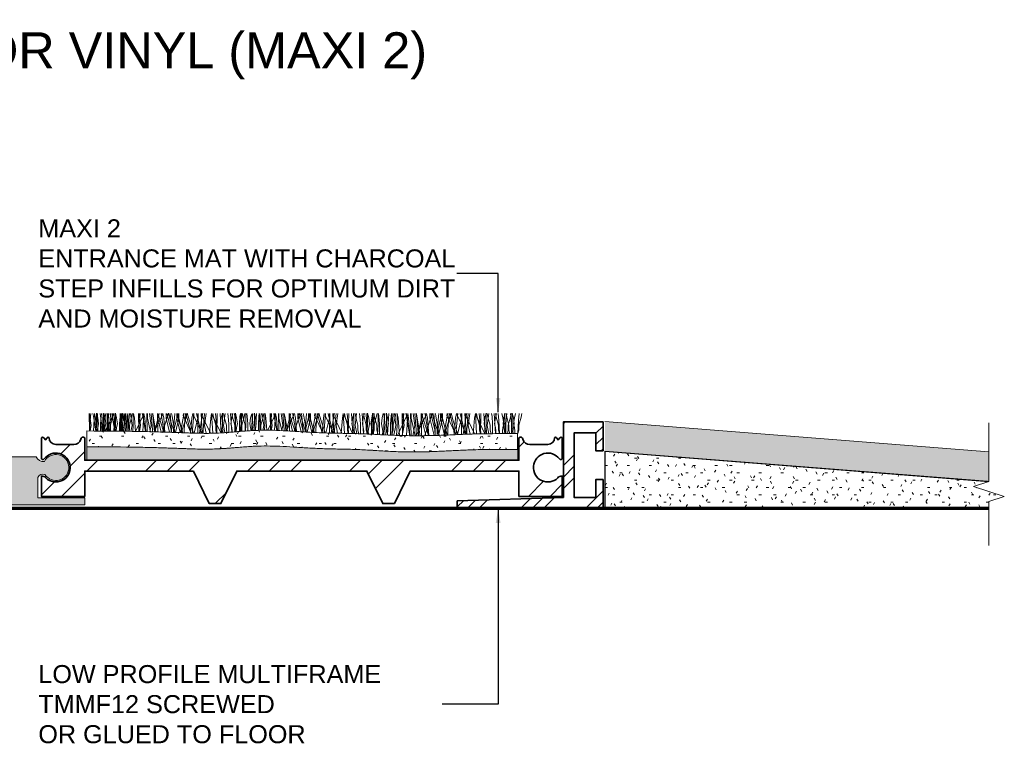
# Model space of a CAD drawing. Header units: millimetres. Extents: x -183 to 175, y -35 to 68.
# Tile 4 of 4: x 38 to 175, y -32 to 68. Entities that reach past the tile are written whole.
import ezdxf

# ---------------------------------------------------------------- set-up
doc = ezdxf.new("R2010")
doc.units = ezdxf.units.MM
for name, color, linetype, lineweight in [('FS-DETAIL', 3, 'Continuous', 35), ('FS-DETAIL-HATCH', 253, 'Continuous', 13), ('FS-DETAIL-THIN', 8, 'Continuous', 18), ('FS-DETAIL-WIDE', 4, 'Continuous', 70), ('FS-TEXT', 7, 'Continuous', 25)]:
    doc.layers.add(name, color=color, linetype=linetype, lineweight=lineweight)
doc.layers.add('FS-DETAIL-THICK', color=2, linetype='Continuous')
doc.styles.add('Arial', font='arial.ttf', dxfattribs={"height": 2.5})
doc.dimstyles.new('Diagonal_2.5mm Arial$7', dxfattribs={"dimtxt": 2.5, "dimasz": 2, "dimexe": 2.5, "dimexo": 5, "dimgap": 1, "dimtad": 0, "dimzin": 0, "dimdsep": 46, "dimtxsty": 'Arial', "dimcen": 2, "dimdle": 4, "dimclrd": 1, "dimclre": 256, "dimclrt": 7, "dimaunit": 1, "dimadec": 0, "dimazin": 0, "dimtfac": 1, "dimtix": 1, "dimtmove": 2, "dimatfit": 3, "dimfxl": 1, "dimtvp": 1, "dimtolj": 1, "dimtzin": 0, "dimarcsym": 0})

# ---------------------------------------------------------------- blocks, each defined once
blk = doc.blocks.new('CARPET_H_PROFILE_MAXI')
at = {"layer": 'FS-DETAIL-HATCH'}
for p, q in [((-73.39, -53.15), (-73.34, -55.57)), ((-73.1, -54.82), (-73.32, -53.15)), ((-73.18, -53.15), (-73.25, -54.11)), ((-72.8, -53.51), (-72.88, -53.15)), ((-72.78, -55.58), (-72.63, -53.16)), ((-72.5, -53.81), (-72.63, -53.16)), ((-72.21, -53.73), (-72.37, -53.08)), ((-72.37, -53.43), (-72.37, -53.08)), ((-72.23, -53.15), (-72.18, -55.58)), ((-71.64, -54.82), (-71.86, -53.15)), ((-71.68, -53.15), (-71.74, -53.55)), ((-71.44, -53.15), (-71.51, -54.11)), ((-71.34, -53.81), (-71.47, -53.15)), ((-71.19, -53.77), (-71.36, -53.08)), ((-71.36, -53.43), (-71.36, -53.08)), ((-71.16, -53.66), (-71.06, -53.15)), ((-70.91, -53.43), (-70.91, -53.15)), ((-70.76, -53.15), (-70.71, -55.6)), ((-70.67, -53.15), (-70.72, -53.55)), ((-70.43, -53.15), (-70.5, -54.11)), ((-70.18, -53.51), (-70.26, -53.15)), ((-70.12, -53.4), (-70.17, -53.15)), ((-70.15, -53.66), (-70.05, -53.15)), ((-69.88, -53.81), (-70, -53.15)), ((-69.9, -53.43), (-69.9, -53.15)), ((-69.59, -53.73), (-69.75, -53.08)), ((-69.75, -53.43), (-69.75, -53.08)), ((-69.06, -53.15), (-69.11, -53.55)), ((-68.89, -54.82), (-69.11, -53.15)), ((-68.96, -53.15), (-69.04, -54.11)), ((-68.82, -53.15), (-68.89, -54.11)), ((-68.57, -53.73), (-68.74, -53.08)), ((-68.74, -53.43), (-68.74, -53.08)), ((-68.56, -55.62), (-68.41, -53.15)), ((-68.54, -53.66), (-68.43, -53.15)), ((-68.29, -53.43), (-68.29, -53.15)), ((-68.05, -53.15), (-68.1, -53.55)), ((-68.01, -53.15), (-67.96, -55.62)), ((-67.8, -53.15), (-67.87, -54.11)), ((-67.42, -54.82), (-67.65, -53.15)), ((-67.52, -53.66), (-67.42, -53.15)), ((-67.27, -53.43), (-67.27, -53.15)), ((-67.12, -53.81), (-67.25, -53.15)), ((-66.55, -53.15), (-66.5, -55.64)), ((-66.26, -54.82), (-66.48, -53.15)), ((-66.34, -53.15), (-66.41, -54.11)), ((-65.96, -53.51), (-66.04, -53.15)), ((-65.91, -53.4), (-65.95, -53.15)), ((-65.94, -55.65), (-65.79, -53.16)), ((-65.66, -53.81), (-65.79, -53.16)), ((-65.39, -53.15), (-65.34, -55.67)), ((-65.32, -53.77), (-65.32, -53.15)), ((-64.8, -54.82), (-65.02, -53.15)), ((-64.6, -55.42), (-64.8, -53.15)), ((-64.5, -53.81), (-64.63, -53.15)), ((-64.5, -53.51), (-64.58, -53.15)), ((-64.26, -55.42), (-63.69, -53.15)), ((-63.92, -53.15), (-63.87, -55.71)), ((-63.86, -53.77), (-63.86, -53.14)), ((-63.56, -54.18), (-63.86, -53.14)), ((-63.34, -53.51), (-63.42, -53.15)), ((-63.29, -53.4), (-63.33, -53.15)), ((-63.04, -53.81), (-63.17, -53.15)), ((-62.72, -54.18), (-62.41, -53.1)), ((-62.7, -53.77), (-62.7, -53.15)), ((-62.02, -55.42), (-62.6, -53.15)), ((-62.1, -54.18), (-62.41, -53.1)), ((-61.97, -55.42), (-62.17, -53.15)), ((-61.87, -53.51), (-61.96, -53.15)), ((-61.69, -55.42), (-61.49, -53.15)), ((-61.64, -55.42), (-61.06, -53.15)), ((-61.24, -53.77), (-61.24, -53.14)), ((-60.94, -54.18), (-61.24, -53.14)), ((-60.56, -55.42), (-61.14, -53.15)), ((-60.96, -53.77), (-60.96, -53.15)), ((-60.37, -53.4), (-60.33, -53.15)), ((-60.32, -53.51), (-60.24, -53.15)), ((-60.22, -55.42), (-60.02, -53.15)), ((-60.1, -54.18), (-59.79, -53.1)), ((-59.4, -55.42), (-59.98, -53.15)), ((-59.47, -54.18), (-59.79, -53.1)), ((-59.16, -53.81), (-59.03, -53.15)), ((-59.06, -55.42), (-58.86, -53.15)), ((-58.91, -53.4), (-58.87, -53.15)), ((-57.94, -55.42), (-58.51, -53.15)), ((-58.34, -53.77), (-58.34, -53.15)), ((-58.27, -53.15), (-58.33, -55.88)), ((-57.7, -55.88), (-57.87, -53.15)), ((-57.75, -53.4), (-57.71, -53.15)), ((-57.7, -53.51), (-57.62, -53.15)), ((-57.6, -55.42), (-57.4, -53.15)), ((-57.4, -54.82), (-57.18, -53.15)), ((-56.54, -53.81), (-56.41, -53.16)), ((-56.24, -55.89), (-56.41, -53.16)), ((-56.29, -53.4), (-56.24, -53.13)), ((-56.14, -53.66), (-56.24, -53.13)), ((-55.86, -53.15), (-55.79, -54.11)), ((-55.65, -53.15), (-55.7, -55.86)), ((-55.08, -55.82), (-55.25, -53.15)), ((-55.09, -53.73), (-54.92, -53.08)), ((-54.92, -53.43), (-54.92, -53.08)), ((-54.67, -53.66), (-54.78, -53.15)), ((-54.77, -54.82), (-54.55, -53.15)), ((-54.15, -53.15), (-54.1, -53.55)), ((-53.63, -55.73), (-53.79, -53.15)), ((-53.62, -53.73), (-53.47, -53.13)), ((-53.51, -53.66), (-53.61, -53.15)), ((-53.23, -53.15), (-53.16, -54.11)), ((-52.96, -53.73), (-53.12, -53.08)), ((-53.12, -53.43), (-53.12, -53.08)), ((-52.43, -53.15), (-52.48, -53.55)), ((-52.46, -53.73), (-52.3, -53.08)), ((-52.3, -53.43), (-52.3, -53.08)), ((-52.18, -53.15), (-52.26, -54.11)), ((-52.05, -53.66), (-52.15, -53.15)), ((-51.91, -53.66), (-51.8, -53.15)), ((-51.66, -53.43), (-51.66, -53.15)), ((-51.53, -53.15), (-51.47, -53.55)), ((-51, -53.73), (-50.86, -53.18)), ((-50.64, -54.82), (-50.86, -53.18)), ((-50.72, -53.15), (-50.79, -54.11)), ((-50.33, -53.73), (-50.49, -53.08)), ((-50.49, -53.43), (-50.49, -53.08)), ((-50.31, -55.5), (-50.17, -53.15)), ((-49.8, -53.15), (-49.86, -53.55)), ((-49.77, -53.15), (-49.72, -55.48)), ((-49.56, -53.15), (-49.63, -54.11)), ((-49.18, -54.82), (-49.4, -53.15)), ((-49.28, -53.66), (-49.18, -53.15)), ((-49.03, -53.43), (-49.03, -53.15)), ((-48.88, -53.81), (-49.01, -53.15)), ((-48.31, -53.15), (-48.26, -55.48)), ((-48.02, -54.82), (-48.24, -53.15)), ((-48.1, -53.15), (-48.17, -54.11)), ((-47.72, -53.51), (-47.8, -53.15)), ((-47.67, -53.4), (-47.71, -53.15)), ((-47.69, -55.49), (-47.55, -53.16)), ((-47.42, -53.81), (-47.55, -53.16)), ((-47.15, -53.15), (-47.1, -55.51)), ((-47.08, -53.77), (-47.08, -53.15)), ((-46.56, -54.82), (-46.78, -53.15)), ((-46.36, -55.42), (-46.56, -53.15)), ((-46.26, -53.81), (-46.39, -53.15)), ((-46.26, -53.51), (-46.34, -53.15)), ((-46.02, -55.42), (-45.44, -53.15)), ((-45.68, -53.15), (-45.63, -55.58)), ((-45.62, -53.77), (-45.62, -53.14)), ((-45.32, -54.18), (-45.62, -53.14)), ((-45.09, -53.51), (-45.18, -53.15)), ((-45.04, -53.4), (-45.08, -53.15)), ((-44.79, -53.81), (-44.92, -53.15)), ((-44.48, -54.18), (-44.17, -53.1)), ((-44.46, -53.77), (-44.46, -53.15)), ((-43.78, -55.42), (-44.36, -53.15)), ((-43.86, -54.18), (-44.17, -53.1)), ((-43.73, -55.42), (-43.93, -53.15)), ((-43.63, -53.51), (-43.71, -53.15)), ((-43.44, -55.42), (-43.24, -53.15)), ((-43.39, -55.42), (-42.82, -53.15)), ((-42.99, -53.77), (-42.99, -53.14)), ((-42.69, -54.18), (-42.99, -53.14)), ((-42.32, -55.42), (-42.89, -53.15)), ((-42.72, -53.77), (-42.72, -53.15)), ((-42.13, -53.4), (-42.09, -53.15)), ((-42.08, -53.51), (-42, -53.15)), ((-41.98, -55.42), (-41.78, -53.15)), ((-41.86, -54.18), (-41.54, -53.1)), ((-41.16, -55.42), (-41.73, -53.15)), ((-41.23, -54.18), (-41.54, -53.1)), ((-40.92, -53.81), (-40.79, -53.15)), ((-40.82, -55.42), (-40.62, -53.15)), ((-40.67, -53.4), (-40.63, -53.15)), ((-39.69, -55.42), (-40.27, -53.15)), ((-40.09, -53.77), (-40.09, -53.15)), ((-40.03, -53.15), (-40.09, -55.85)), ((-39.46, -55.87), (-39.63, -53.15)), ((-39.51, -53.4), (-39.47, -53.15)), ((-39.46, -53.51), (-39.37, -53.15)), ((-39.36, -55.42), (-39.16, -53.15)), ((-39.16, -54.82), (-38.93, -53.15)), ((-38.29, -53.81), (-38.17, -53.16)), ((-38, -55.9), (-38.17, -53.16)), ((-38.04, -53.4), (-38, -53.13)), ((-37.89, -53.66), (-38, -53.13)), ((-37.62, -53.15), (-37.54, -54.11)), ((-37.4, -53.15), (-37.46, -55.91)), ((-36.83, -55.92), (-37.01, -53.15)), ((-36.84, -53.73), (-36.68, -53.08)), ((-36.68, -53.43), (-36.68, -53.08)), ((-36.53, -54.82), (-36.31, -53.15)), ((-36.43, -53.66), (-36.53, -53.15)), ((-35.91, -53.15), (-35.86, -53.55)), ((-35.37, -55.98), (-35.54, -53.15)), ((-35.38, -53.73), (-35.23, -53.13)), ((-35.27, -53.66), (-35.37, -53.15)), ((-34.99, -53.15), (-34.92, -54.11)), ((-34.64, -53.73), (-34.8, -53.08)), ((-34.8, -53.43), (-34.8, -53.08)), ((-34.22, -53.73), (-34.06, -53.08)), ((-34.11, -53.15), (-34.16, -53.55)), ((-34.06, -53.43), (-34.06, -53.08)), ((-33.87, -53.15), (-33.94, -54.11)), ((-33.81, -53.66), (-33.91, -53.15)), ((-33.59, -53.66), (-33.48, -53.15)), ((-33.34, -53.43), (-33.34, -53.15)), ((-33.28, -53.15), (-33.23, -53.55)), ((-32.76, -53.73), (-32.61, -53.13)), ((-32.33, -54.82), (-32.55, -53.15)), ((-32.4, -53.15), (-32.48, -54.11)), ((-32.01, -53.73), (-32.18, -53.08)), ((-32.18, -53.43), (-32.18, -53.08)), ((-32.03, -56.12), (-31.85, -53.15)), ((-31.49, -53.15), (-31.54, -53.55)), ((-31.45, -53.15), (-31.39, -56.15)), ((-31.24, -53.15), (-31.31, -54.11)), ((-30.86, -54.82), (-31.08, -53.15)), ((-30.96, -53.66), (-30.86, -53.15)), ((-30.71, -53.43), (-30.71, -53.15)), ((-30.56, -53.81), (-30.69, -53.15)), ((-29.99, -53.15), (-29.93, -56.2)), ((-29.7, -54.82), (-29.92, -53.15)), ((-29.78, -53.15), (-29.85, -54.11)), ((-29.4, -53.51), (-29.48, -53.15)), ((-29.41, -56.21), (-29.23, -53.16)), ((-29.35, -53.4), (-29.39, -53.15)), ((-29.1, -53.81), (-29.23, -53.16)), ((-28.83, -53.15), (-28.76, -56.22)), ((-28.76, -53.77), (-28.76, -53.15)), ((-28.24, -54.82), (-28.46, -53.15)), ((-28.04, -55.42), (-28.24, -53.15)), ((-27.94, -53.81), (-28.07, -53.15)), ((-27.94, -53.51), (-28.02, -53.15)), ((-27.7, -55.42), (-27.12, -53.15)), ((-27.36, -53.15), (-27.3, -56.22)), ((-27.3, -53.77), (-27.3, -53.14)), ((-27, -54.18), (-27.3, -53.14)), ((-26.78, -53.51), (-26.86, -53.15)), ((-26.72, -53.4), (-26.77, -53.15)), ((-26.48, -53.81), (-26.6, -53.15)), ((-26.16, -54.18), (-25.85, -53.1)), ((-26.14, -53.77), (-26.14, -53.15)), ((-25.46, -55.42), (-26.04, -53.15)), ((-25.54, -54.18), (-25.85, -53.1)), ((-25.41, -55.42), (-25.61, -53.15)), ((-25.31, -53.51), (-25.39, -53.15)), ((-25.13, -55.42), (-24.93, -53.15)), ((-25.07, -55.42), (-24.5, -53.15)), ((-24.68, -53.77), (-24.68, -53.14)), ((-24.38, -54.18), (-24.68, -53.14)), ((-24, -55.42), (-24.58, -53.15)), ((-24.4, -53.77), (-24.4, -53.15)), ((-23.81, -53.4), (-23.77, -53.15)), ((-23.76, -53.51), (-23.68, -53.15)), ((-23.66, -55.42), (-23.46, -53.15)), ((-23.54, -54.18), (-23.22, -53.1)), ((-22.84, -55.42), (-23.41, -53.15)), ((-22.91, -54.18), (-23.22, -53.1)), ((-22.6, -53.81), (-22.47, -53.15)), ((-22.5, -55.42), (-22.3, -53.15)), ((-22.35, -53.4), (-22.31, -53.15)), ((-21.38, -55.42), (-21.95, -53.15)), ((-21.77, -53.77), (-21.77, -53.15)), ((-21.71, -53.15), (-21.77, -56.05)), ((-21.13, -56.02), (-21.31, -53.15)), ((-21.19, -53.4), (-21.15, -53.15)), ((-21.14, -53.51), (-21.05, -53.15)), ((-21.04, -55.42), (-20.84, -53.15)), ((-20.84, -54.82), (-20.62, -53.15)), ((-19.97, -53.81), (-19.85, -53.16)), ((-19.67, -55.98), (-19.85, -53.16)), ((-19.73, -53.4), (-19.68, -53.13)), ((-19.58, -53.66), (-19.68, -53.13)), ((-19.3, -53.15), (-19.22, -54.11)), ((-19.09, -53.15), (-19.14, -55.97)), ((-18.51, -55.96), (-18.69, -53.15)), ((-18.53, -53.73), (-18.36, -53.08)), ((-18.36, -53.43), (-18.36, -53.08)), ((-18.11, -53.66), (-18.22, -53.15)), ((-18.21, -54.82), (-17.99, -53.15)), ((-17.59, -53.15), (-17.54, -53.55)), ((-17.05, -55.94), (-17.22, -53.15)), ((-17.06, -53.73), (-16.91, -53.13)), ((-16.95, -53.66), (-17.05, -53.15)), ((-16.67, -53.15), (-16.6, -54.11)), ((-16.03, -53.73), (-16.18, -53.13)), ((-15.9, -53.73), (-15.74, -53.08)), ((-15.74, -53.43), (-15.74, -53.08)), ((-15.49, -53.66), (-15.59, -53.15)), ((-15.5, -53.15), (-15.55, -53.55)), ((-14.98, -53.66), (-14.88, -53.15)), ((-14.96, -53.15), (-14.91, -53.55)), ((-14.73, -53.43), (-14.73, -53.08)), ((-14.57, -53.73), (-14.73, -53.08)), ((-14.44, -53.73), (-14.29, -53.13)), ((-13.79, -53.15), (-13.87, -54.11)), ((-13.52, -53.66), (-13.41, -53.15)), ((-73.25, -54.11), (-73.34, -55.57)), ((-72.46, -55.58), (-72.8, -53.51)), ((-72.36, -55.58), (-72.5, -53.81)), ((-72.37, -54.75), (-72.37, -53.43)), ((-72.1, -54.56), (-72.21, -53.73)), ((-72.21, -55.08), (-72.1, -54.56)), ((-71.74, -53.55), (-71.81, -54.6)), ((-71.81, -54.6), (-71.81, -55.59)), ((-71.51, -54.11), (-71.6, -55.59)), ((-71.46, -54.78), (-71.16, -53.66)), ((-71.36, -54.75), (-71.36, -53.43)), ((-71.2, -55.59), (-71.34, -53.81)), ((-71.2, -55.08), (-71.09, -54.56)), ((-71.09, -54.56), (-71.19, -53.78)), ((-71.15, -55.59), (-70.12, -53.4)), ((-70.91, -54.75), (-70.91, -53.43)), ((-70.72, -53.55), (-70.8, -54.6)), ((-70.8, -54.6), (-70.8, -55.6)), ((-70.5, -54.11), (-70.59, -55.6)), ((-70.45, -54.78), (-70.15, -53.66)), ((-69.83, -55.6), (-70.18, -53.51)), ((-69.9, -54.75), (-69.9, -53.43)), ((-69.73, -55.61), (-69.88, -53.81)), ((-69.75, -54.75), (-69.75, -53.43)), ((-69.47, -54.56), (-69.59, -53.73)), ((-69.59, -55.08), (-69.47, -54.56)), ((-69.11, -53.55), (-69.19, -54.6)), ((-69.19, -54.6), (-69.19, -55.61)), ((-69.04, -54.11), (-69.13, -55.61)), ((-68.89, -54.11), (-68.98, -55.61)), ((-68.84, -54.78), (-68.54, -53.66)), ((-68.74, -54.75), (-68.74, -53.43)), ((-68.46, -54.56), (-68.57, -53.73)), ((-68.57, -55.08), (-68.46, -54.56)), ((-68.29, -54.75), (-68.29, -53.43)), ((-68.1, -53.55), (-68.17, -54.6)), ((-68.17, -54.6), (-68.17, -55.62)), ((-67.87, -54.11), (-67.97, -55.62)), ((-67.82, -54.78), (-67.52, -53.66)), ((-67.27, -54.75), (-67.27, -53.43)), ((-66.98, -55.63), (-67.12, -53.81)), ((-66.95, -55.63), (-65.91, -53.4)), ((-66.41, -54.11), (-66.51, -55.64)), ((-65.6, -55.66), (-65.96, -53.51)), ((-65.51, -55.66), (-65.66, -53.81)), ((-64.88, -55.68), (-65.32, -53.77)), ((-64.13, -55.7), (-64.5, -53.51)), ((-64.35, -55.7), (-64.5, -53.81)), ((-64.36, -55.7), (-63.29, -53.4)), ((-63.41, -55.72), (-63.86, -53.77)), ((-63.05, -55.73), (-63.56, -54.18)), ((-62.97, -55.73), (-63.34, -53.51)), ((-63.24, -55.73), (-62.72, -54.18)), ((-62.88, -55.74), (-63.04, -53.81)), ((-62.24, -55.75), (-62.7, -53.77)), ((-61.57, -55.78), (-62.1, -54.18)), ((-61.5, -55.78), (-61.87, -53.51)), ((-61.43, -55.78), (-60.96, -53.77)), ((-60.76, -55.8), (-61.24, -53.77)), ((-60.39, -55.82), (-60.94, -54.18)), ((-60.71, -55.81), (-60.32, -53.51)), ((-60.64, -55.81), (-60.1, -54.18)), ((-59.23, -55.86), (-60.37, -53.4)), ((-58.91, -55.87), (-59.47, -54.18)), ((-59.32, -55.85), (-59.16, -53.81)), ((-57.75, -55.88), (-58.89, -53.45)), ((-58.83, -55.87), (-58.34, -53.77)), ((-58.09, -55.88), (-57.7, -53.51)), ((-56.59, -55.89), (-57.75, -53.4)), ((-56.7, -55.89), (-56.54, -53.81)), ((-55.15, -55.83), (-56.29, -53.4)), ((-55.84, -54.78), (-56.14, -53.66)), ((-55.79, -54.11), (-55.68, -55.86)), ((-55.2, -54.56), (-55.09, -53.73)), ((-55.09, -55.08), (-55.2, -54.56)), ((-54.92, -54.75), (-54.92, -53.43)), ((-54.37, -54.78), (-54.67, -53.66)), ((-54.1, -53.55), (-54.02, -54.6)), ((-54.02, -54.6), (-54.02, -55.76)), ((-53.74, -54.56), (-53.62, -53.73)), ((-53.62, -55.08), (-53.74, -54.56)), ((-53.21, -54.78), (-53.51, -53.66)), ((-53.16, -54.11), (-53.06, -55.68)), ((-53.12, -54.75), (-53.12, -53.43)), ((-52.84, -54.56), (-52.96, -53.73)), ((-52.96, -55.08), (-52.84, -54.56)), ((-52.57, -54.56), (-52.46, -53.73)), ((-52.46, -55.08), (-52.57, -54.56)), ((-52.48, -53.55), (-52.56, -54.6)), ((-52.56, -54.6), (-52.56, -55.64)), ((-52.26, -54.11), (-52.35, -55.62)), ((-52.3, -54.75), (-52.3, -53.43)), ((-52.21, -54.78), (-51.91, -53.66)), ((-51.75, -54.78), (-52.05, -53.66)), ((-51.66, -54.75), (-51.66, -53.43)), ((-51.47, -53.55), (-51.4, -54.6)), ((-51.4, -54.6), (-51.4, -55.56)), ((-51.11, -54.56), (-51, -53.73)), ((-51, -55.08), (-51.11, -54.56)), ((-50.79, -54.11), (-50.88, -55.53)), ((-50.49, -54.75), (-50.49, -53.43)), ((-50.22, -54.56), (-50.33, -53.73)), ((-50.33, -55.08), (-50.22, -54.56)), ((-49.86, -53.55), (-49.93, -54.6)), ((-49.93, -54.6), (-49.93, -55.49)), ((-49.63, -54.11), (-49.72, -55.48)), ((-49.58, -54.78), (-49.28, -53.66)), ((-49.03, -54.75), (-49.03, -53.43)), ((-48.75, -55.47), (-48.88, -53.81)), ((-48.63, -55.47), (-47.67, -53.4)), ((-48.17, -54.11), (-48.25, -55.48)), ((-47.39, -55.5), (-47.72, -53.51)), ((-47.28, -55.5), (-47.42, -53.81)), ((-46.67, -55.52), (-47.08, -53.77)), ((-45.91, -55.57), (-46.26, -53.51)), ((-46.12, -55.56), (-46.26, -53.81)), ((-46.05, -55.56), (-45.04, -53.4)), ((-45.19, -55.61), (-45.62, -53.77)), ((-44.84, -55.63), (-45.32, -54.18)), ((-44.74, -55.63), (-45.09, -53.51)), ((-44.96, -55.62), (-44.48, -54.18)), ((-44.65, -55.64), (-44.79, -53.81)), ((-44.01, -55.68), (-44.46, -53.77)), ((-43.35, -55.72), (-43.86, -54.18)), ((-43.26, -55.72), (-43.63, -53.51)), ((-43.17, -55.73), (-42.72, -53.77)), ((-42.53, -55.76), (-42.99, -53.77)), ((-42.16, -55.78), (-42.69, -54.18)), ((-42.46, -55.76), (-42.08, -53.51)), ((-42.38, -55.77), (-41.86, -54.18)), ((-41, -55.83), (-42.13, -53.4)), ((-40.68, -55.84), (-41.23, -54.18)), ((-41.08, -55.83), (-40.92, -53.81)), ((-39.52, -55.87), (-40.67, -53.4)), ((-40.58, -55.84), (-40.09, -53.77)), ((-39.85, -55.86), (-39.46, -53.51)), ((-38.34, -55.89), (-39.51, -53.4)), ((-38.46, -55.89), (-38.29, -53.81)), ((-36.86, -55.92), (-38.04, -53.4)), ((-37.59, -54.78), (-37.89, -53.66)), ((-37.54, -54.11), (-37.43, -55.91)), ((-36.96, -54.56), (-36.84, -53.73)), ((-36.84, -55.08), (-36.96, -54.56)), ((-36.68, -54.75), (-36.68, -53.43)), ((-36.13, -54.78), (-36.43, -53.66)), ((-35.86, -53.55), (-35.78, -54.6)), ((-35.78, -54.6), (-35.78, -55.8)), ((-35.49, -54.56), (-35.38, -53.73)), ((-35.38, -55.08), (-35.49, -54.56)), ((-34.97, -54.78), (-35.27, -53.66)), ((-34.92, -54.11), (-34.81, -55.91)), ((-34.8, -54.75), (-34.8, -53.43)), ((-34.52, -54.56), (-34.64, -53.73)), ((-34.64, -55.08), (-34.52, -54.56)), ((-34.33, -54.56), (-34.22, -53.73)), ((-34.22, -55.08), (-34.33, -54.56)), ((-34.16, -53.55), (-34.24, -54.6)), ((-34.24, -54.6), (-34.24, -55.8)), ((-34.06, -54.75), (-34.06, -53.43)), ((-33.94, -54.11), (-34.05, -55.91)), ((-33.89, -54.78), (-33.59, -53.66)), ((-33.51, -54.78), (-33.81, -53.66)), ((-33.34, -54.75), (-33.34, -53.43)), ((-33.23, -53.55), (-33.16, -54.6)), ((-33.16, -54.6), (-33.16, -55.8)), ((-32.87, -54.56), (-32.76, -53.73)), ((-32.76, -55.08), (-32.87, -54.56)), ((-32.48, -54.11), (-32.59, -55.91)), ((-32.18, -54.75), (-32.18, -53.43)), ((-31.9, -54.56), (-32.01, -53.73)), ((-32.01, -55.08), (-31.9, -54.56)), ((-31.54, -53.55), (-31.61, -54.6)), ((-31.61, -54.6), (-31.61, -55.8)), ((-31.31, -54.11), (-31.43, -55.91)), ((-31.26, -54.78), (-30.96, -53.66)), ((-30.71, -54.75), (-30.71, -53.43)), ((-30.65, -56.18), (-29.35, -53.4)), ((-30.37, -56.19), (-30.56, -53.81)), ((-29.85, -54.11), (-29.96, -55.91)), ((-28.95, -56.22), (-29.4, -53.51)), ((-28.91, -56.22), (-29.1, -53.81)), ((-28.19, -56.22), (-28.76, -53.77)), ((-28.04, -56.21), (-26.72, -53.4)), ((-27.49, -56.22), (-27.94, -53.51)), ((-27.75, -56.22), (-27.94, -53.81)), ((-26.73, -56.21), (-27.3, -53.77)), ((-26.33, -56.21), (-27, -54.18)), ((-26.84, -56.21), (-26.16, -54.18)), ((-26.33, -56.21), (-26.78, -53.51)), ((-26.28, -56.21), (-26.48, -53.81)), ((-25.57, -56.19), (-26.14, -53.77)), ((-24.88, -56.17), (-25.54, -54.18)), ((-24.87, -56.17), (-25.31, -53.51)), ((-24.96, -56.17), (-24.4, -53.77)), ((-24.12, -56.15), (-24.68, -53.77)), ((-23.73, -56.13), (-24.38, -54.18)), ((-24.2, -56.15), (-23.76, -53.51)), ((-24.19, -56.15), (-23.54, -54.18)), ((-22.56, -56.08), (-23.81, -53.4)), ((-22.28, -56.07), (-22.91, -54.18)), ((-22.78, -56.09), (-22.6, -53.81)), ((-21.12, -56.02), (-22.33, -53.45)), ((-22.31, -56.07), (-21.77, -53.77)), ((-21.56, -56.04), (-21.14, -53.51)), ((-19.98, -55.98), (-21.19, -53.4)), ((-20.15, -55.99), (-19.97, -53.81)), ((-18.53, -55.96), (-19.73, -53.4)), ((-19.28, -54.78), (-19.58, -53.66)), ((-19.22, -54.11), (-19.11, -55.91)), ((-18.64, -54.56), (-18.53, -53.73)), ((-18.53, -55.08), (-18.64, -54.56)), ((-18.36, -54.75), (-18.36, -53.43)), ((-17.81, -54.78), (-18.11, -53.66)), ((-17.54, -53.55), (-17.46, -54.6)), ((-17.46, -54.6), (-17.46, -55.8)), ((-17.18, -54.56), (-17.06, -53.73)), ((-17.06, -55.08), (-17.18, -54.56)), ((-16.65, -54.78), (-16.95, -53.66)), ((-16.6, -54.11), (-16.49, -55.91)), ((-15.92, -54.56), (-16.03, -53.73)), ((-16.03, -55.08), (-15.92, -54.56)), ((-16.01, -54.56), (-15.9, -53.73)), ((-15.9, -55.08), (-16.01, -54.56)), ((-15.74, -54.75), (-15.74, -53.43)), ((-15.55, -53.55), (-15.63, -54.6)), ((-15.63, -54.6), (-15.63, -55.8)), ((-15.19, -54.78), (-15.49, -53.66)), ((-15.28, -54.78), (-14.98, -53.66)), ((-14.91, -53.55), (-14.84, -54.6)), ((-14.84, -54.6), (-14.84, -55.8)), ((-14.73, -54.75), (-14.73, -53.43)), ((-14.45, -54.56), (-14.57, -53.73)), ((-14.57, -55.08), (-14.45, -54.56)), ((-14.55, -54.56), (-14.44, -53.73)), ((-14.44, -55.08), (-14.55, -54.56)), ((-13.87, -54.11), (-13.98, -55.91)), ((-13.82, -54.78), (-13.52, -53.66)), ((-73.26, -55.57), (-73.1, -54.82)), ((-72.43, -55.58), (-72.37, -54.75)), ((-72.28, -55.58), (-72.21, -55.08)), ((-71.8, -55.59), (-71.64, -54.82)), ((-71.5, -55.59), (-71.46, -55.46)), ((-71.46, -55.46), (-71.46, -54.78)), ((-71.41, -55.59), (-71.36, -54.75)), ((-71.27, -55.59), (-71.2, -55.08)), ((-70.96, -55.59), (-70.91, -54.75)), ((-70.49, -55.6), (-70.45, -55.46)), ((-70.45, -55.46), (-70.45, -54.78)), ((-69.95, -55.6), (-69.9, -54.75)), ((-69.8, -55.61), (-69.75, -54.75)), ((-69.66, -55.61), (-69.59, -55.08)), ((-69.05, -55.61), (-68.89, -54.82)), ((-68.88, -55.61), (-68.84, -55.46)), ((-68.84, -55.46), (-68.84, -54.78)), ((-68.79, -55.61), (-68.74, -54.75)), ((-68.65, -55.61), (-68.57, -55.08)), ((-68.34, -55.62), (-68.29, -54.75)), ((-67.87, -55.62), (-67.82, -55.46)), ((-67.82, -55.46), (-67.82, -54.78)), ((-67.59, -55.62), (-67.42, -54.82)), ((-67.33, -55.63), (-67.27, -54.75)), ((-66.43, -55.64), (-66.26, -54.82)), ((-64.98, -55.68), (-64.8, -54.82)), ((-64.6, -55.69), (-64.6, -55.42)), ((-64.29, -55.7), (-64.26, -55.42)), ((-62, -55.76), (-62.02, -55.42)), ((-61.97, -55.76), (-61.97, -55.42)), ((-61.69, -55.77), (-61.69, -55.42)), ((-61.67, -55.77), (-61.64, -55.42)), ((-60.53, -55.81), (-60.56, -55.42)), ((-60.22, -55.82), (-60.22, -55.42)), ((-59.36, -55.85), (-59.4, -55.42)), ((-59.06, -55.86), (-59.06, -55.42)), ((-57.9, -55.88), (-57.94, -55.42)), ((-57.6, -55.88), (-57.6, -55.42)), ((-57.18, -55.89), (-57.4, -54.82)), ((-55.84, -55.46), (-55.84, -54.78)), ((-55.72, -55.86), (-55.84, -55.46)), ((-55.01, -55.61), (-55.09, -55.08)), ((-55.03, -55.82), (-55.01, -55.61)), ((-54.86, -55.81), (-54.92, -54.75)), ((-54.57, -55.8), (-54.77, -54.82)), ((-54.37, -55.46), (-54.37, -54.78)), ((-54.28, -55.78), (-54.37, -55.46)), ((-53.55, -55.61), (-53.62, -55.08)), ((-53.56, -55.73), (-53.55, -55.61)), ((-53.21, -55.46), (-53.21, -54.78)), ((-53.15, -55.69), (-53.21, -55.46)), ((-53.18, -55.69), (-53.12, -54.75)), ((-53.03, -55.61), (-52.96, -55.08)), ((-53.02, -55.68), (-53.03, -55.61)), ((-52.39, -55.61), (-52.46, -55.08)), ((-52.39, -55.63), (-52.39, -55.61)), ((-52.25, -55.61), (-52.3, -54.75)), ((-52.25, -55.61), (-52.21, -55.46)), ((-52.21, -55.46), (-52.21, -54.78)), ((-51.75, -55.46), (-51.75, -54.78)), ((-51.71, -55.58), (-51.75, -55.46)), ((-51.71, -55.58), (-51.66, -54.75)), ((-50.94, -55.53), (-51, -55.08)), ((-50.79, -55.52), (-50.64, -54.82)), ((-50.54, -55.5), (-50.49, -54.75)), ((-50.39, -55.5), (-50.33, -55.08)), ((-49.59, -55.48), (-49.58, -55.46)), ((-49.58, -55.46), (-49.58, -54.78)), ((-49.32, -55.48), (-49.18, -54.82)), ((-49.07, -55.47), (-49.03, -54.75)), ((-48.15, -55.48), (-48.02, -54.82)), ((-46.7, -55.52), (-46.56, -54.82)), ((-46.36, -55.54), (-46.36, -55.42)), ((-46.03, -55.56), (-46.02, -55.42)), ((-43.76, -55.69), (-43.78, -55.42)), ((-43.73, -55.69), (-43.73, -55.42)), ((-43.44, -55.71), (-43.44, -55.42)), ((-43.42, -55.71), (-43.39, -55.42)), ((-42.29, -55.77), (-42.32, -55.42)), ((-41.98, -55.78), (-41.98, -55.42)), ((-41.12, -55.82), (-41.16, -55.42)), ((-40.82, -55.83), (-40.82, -55.42)), ((-39.66, -55.86), (-39.69, -55.42)), ((-39.36, -55.87), (-39.36, -55.42)), ((-38.94, -55.88), (-39.16, -54.82)), ((-37.59, -55.46), (-37.59, -54.78)), ((-37.47, -55.91), (-37.59, -55.46)), ((-36.77, -55.61), (-36.84, -55.08)), ((-36.8, -55.93), (-36.77, -55.61)), ((-36.61, -55.93), (-36.68, -54.75)), ((-36.3, -55.94), (-36.53, -54.82)), ((-36.13, -55.46), (-36.13, -54.78)), ((-35.99, -55.95), (-36.13, -55.46)), ((-35.78, -55.8), (-35.78, -55.96)), ((-35.31, -55.61), (-35.38, -55.08)), ((-35.34, -55.98), (-35.31, -55.61)), ((-34.97, -55.46), (-34.97, -54.78)), ((-34.82, -55.99), (-34.97, -55.46)), ((-34.88, -55.99), (-34.8, -54.75)), ((-34.81, -55.91), (-34.81, -55.99)), ((-34.71, -55.61), (-34.64, -55.08)), ((-34.68, -56), (-34.71, -55.61)), ((-34.24, -55.8), (-34.24, -56.02)), ((-34.14, -55.61), (-34.22, -55.08)), ((-34.18, -56.03), (-34.14, -55.61)), ((-33.98, -56.04), (-34.06, -54.75)), ((-34.05, -56.03), (-33.89, -55.46)), ((-34.05, -55.91), (-34.04, -56.03)), ((-33.89, -55.46), (-33.89, -54.78)), ((-33.51, -55.46), (-33.51, -54.78)), ((-33.33, -56.07), (-33.51, -55.46)), ((-33.42, -56.06), (-33.34, -54.75)), ((-33.16, -55.8), (-33.15, -56.07)), ((-32.68, -55.61), (-32.76, -55.08)), ((-32.73, -56.09), (-32.68, -55.61)), ((-32.59, -56.1), (-32.33, -54.82)), ((-32.59, -55.91), (-32.57, -56.1)), ((-32.26, -56.12), (-32.18, -54.75)), ((-32.09, -55.61), (-32.01, -55.08)), ((-32.04, -56.12), (-32.09, -55.61)), ((-31.61, -55.8), (-31.62, -56.14)), ((-31.46, -56.15), (-31.26, -55.46)), ((-31.43, -55.91), (-31.41, -56.15)), ((-31.26, -55.46), (-31.26, -54.78)), ((-31.14, -56.16), (-30.86, -54.82)), ((-30.8, -56.18), (-30.71, -54.75)), ((-29.98, -56.2), (-29.7, -54.82)), ((-29.96, -55.91), (-29.94, -56.2)), ((-28.53, -56.22), (-28.24, -54.82)), ((-28.04, -56.22), (-28.04, -55.42)), ((-27.77, -56.22), (-27.7, -55.42)), ((-25.4, -56.19), (-25.46, -55.42)), ((-25.41, -56.19), (-25.41, -55.42)), ((-25.14, -56.18), (-25.07, -55.42)), ((-25.13, -56.18), (-25.13, -55.42)), ((-23.94, -56.14), (-24, -55.42)), ((-23.66, -56.13), (-23.66, -55.42)), ((-22.78, -56.09), (-22.84, -55.42)), ((-22.5, -56.08), (-22.5, -55.42)), ((-21.32, -56.03), (-21.38, -55.42)), ((-21.04, -56.02), (-21.04, -55.42)), ((-20.59, -56), (-20.84, -54.82)), ((-19.28, -55.46), (-19.28, -54.78)), ((-19.13, -55.97), (-19.28, -55.46)), ((-19.11, -55.91), (-19.12, -55.97)), ((-18.45, -55.61), (-18.53, -55.08)), ((-18.48, -55.96), (-18.45, -55.61)), ((-18.29, -55.96), (-18.36, -54.75)), ((-17.98, -55.95), (-18.21, -54.82)), ((-17.81, -55.46), (-17.81, -54.78)), ((-17.67, -55.95), (-17.81, -55.46)), ((-17.46, -55.8), (-17.46, -55.94)), ((-16.99, -55.61), (-17.06, -55.08)), ((-17.02, -55.94), (-16.99, -55.61)), ((-16.65, -55.46), (-16.65, -54.78)), ((-16.51, -55.94), (-16.65, -55.46)), ((-16.49, -55.91), (-16.49, -55.94)), ((-16.1, -55.61), (-16.03, -55.08)), ((-16.07, -55.94), (-16.1, -55.61)), ((-15.83, -55.61), (-15.9, -55.08)), ((-15.86, -55.94), (-15.83, -55.61)), ((-15.67, -55.94), (-15.74, -54.75)), ((-15.63, -55.8), (-15.63, -55.94)), ((-15.41, -55.94), (-15.28, -55.46)), ((-15.28, -55.46), (-15.28, -54.78)), ((-15.19, -55.46), (-15.19, -54.78)), ((-15.05, -55.94), (-15.19, -55.46)), ((-14.84, -55.8), (-14.83, -55.94)), ((-14.8, -55.94), (-14.73, -54.75)), ((-14.64, -55.61), (-14.57, -55.08)), ((-14.61, -55.94), (-14.64, -55.61)), ((-14.36, -55.61), (-14.44, -55.08)), ((-14.39, -55.94), (-14.36, -55.61)), ((-13.95, -55.94), (-13.82, -55.46)), ((-13.82, -55.46), (-13.82, -54.78)), ((-28.04, -56.22), (-28.04, -56.21))]:
    blk.add_line(p, q, dxfattribs=at)

msp = doc.modelspace()

# ---------------------------------------------------------------- hatches: boundary and pattern name
at = {"layer": 'FS-DETAIL-HATCH'}
h = msp.add_hatch(dxfattribs=at)
h.set_pattern_fill('FP_3', color=256, style=0, pattern_type=2)
h.set_pattern_definition([(45, (-1427.115, -3314.3196), (-4.490128, 4.490128), []), (45, (-1425.528, -3314.3196), (9e-16, 8.980256), []), (45, (-1428.702, -3314.3196), (9e-16, 8.980256), [])])
h.paths.add_polyline_path([(98.758, 0), (118.958, 0), (118.958, 4), (117.958, 4), (117.958, 1.5), (114.958, 1.5), (114.958, 10.5), (117.958, 10.5), (117.958, 8), (118.958, 8), (118.958, 12), (113.458, 12), (113.458, 1.519), (98.758, 1.074)], flags=0)
msp.add_hatch(color=256, dxfattribs=at).paths.add_polyline_path([(172.45, 3.752), (172.45, 7.864), (119.209, 12.065), (119.209, 7.953)])
at = {"layer": 'FS-DETAIL-HATCH', "lineweight": 18}
h = msp.add_hatch(dxfattribs=at)
h.set_pattern_fill('FP_1', color=256, style=0, pattern_type=2)
h.set_pattern_definition([(45, (-1427.252, -3330.239), (14.142136, -9e-16), [20, 0]), (45, (-1424.252, -3330.239), (14.142136, -9e-16), [20, 0]), (45, (-1421.252, -3330.239), (14.142136, -9e-16), [20, 0])])
h.paths.add_polyline_path([(64.356, 0.675), (65.982, 0.675), (68.169, 5.175), (86.235, 5.175), (88.422, 0.675), (90.048, 0.675), (92.235, 5.175), (107.302, 5.175), (107.302, 1.675), (113.302, 1.675), (113.302, 4.475), (113.161, 4.492), (113.02, 4.473), (112.889, 4.421), (112.774, 4.337), (112.683, 4.228), (112.274, 3.927), (111.803, 3.739), (111.299, 3.675), (110.796, 3.74), (110.325, 3.93), (109.917, 4.232), (109.598, 4.628), (109.389, 5.091), (109.304, 5.591), (109.347, 6.097), (109.516, 6.576), (109.801, 6.996), (110.182, 7.332), (110.635, 7.561), (111.131, 7.668), (111.639, 7.646), (112.124, 7.498), (112.557, 7.232), (112.995, 6.791), (113.05, 6.771), (113.108, 6.765), (113.165, 6.773), (113.219, 6.796), (113.265, 6.83), (113.302, 6.875), (113.302, 9.775), (113.245, 9.841), (113.163, 9.872), (113.077, 9.862), (113.038, 9.841), (112.735, 9.505), (112.463, 9.838), (112.394, 9.864), (112.322, 9.852), (112.29, 9.833), (112.247, 9.773), (112.209, 9.535), (112.111, 9.316), (111.96, 9.129), (111.765, 8.988), (111.541, 8.901), (111.302, 8.875), (108.791, 8.875), (108.579, 8.894), (108.378, 8.959), (108.196, 9.068), (108.043, 9.215), (107.926, 9.392), (107.798, 9.742), (107.744, 9.803), (107.676, 9.848), (107.599, 9.874), (107.518, 9.88), (107.438, 9.865), (107.364, 9.831), (107.302, 9.779), (107.302, 6.675), (47.102, 6.675), (47.102, 9.779), (47.04, 9.831), (46.966, 9.865), (46.886, 9.88), (46.805, 9.874), (46.728, 9.848), (46.66, 9.803), (46.606, 9.742), (46.567, 9.658), (46.552, 9.591), (46.478, 9.392), (46.361, 9.215), (46.208, 9.068), (46.026, 8.959), (45.825, 8.894), (45.614, 8.875), (43.102, 8.875), (42.863, 8.901), (42.639, 8.988), (42.445, 9.129), (42.293, 9.316), (42.195, 9.535), (42.157, 9.773), (42.114, 9.833), (42.047, 9.863), (41.974, 9.856), (41.941, 9.838), (41.669, 9.505), (41.366, 9.841), (41.285, 9.872), (41.198, 9.861), (41.159, 9.841), (41.102, 9.775), (41.102, 6.875), (41.139, 6.83), (41.185, 6.796), (41.239, 6.773), (41.296, 6.765), (41.354, 6.771), (41.409, 6.791), (41.457, 6.823), (41.51, 6.881), (41.847, 7.232), (42.28, 7.498), (42.765, 7.646), (43.273, 7.668), (43.769, 7.561), (44.231, 7.324), (44.603, 6.996), (44.894, 6.559), (45.057, 6.097), (45.1, 5.591), (45.015, 5.091), (44.806, 4.628), (44.487, 4.232), (44.079, 3.93), (43.608, 3.74), (43.105, 3.675), (42.601, 3.739), (42.114, 3.939), (41.721, 4.228), (41.63, 4.337), (41.51, 4.423), (41.384, 4.473), (41.243, 4.492), (41.102, 4.475), (41.102, 1.675), (47.102, 1.675), (47.102, 5.175), (62.169, 5.175)], flags=0)
at = {"layer": 'FS-DETAIL-HATCH'}
h = msp.add_hatch(dxfattribs=at)
h.set_pattern_fill('FP_4', color=256, style=0, pattern_type=2)
h.set_pattern_definition([(0, (-1427.1148, -3314.3196), (4.064, 1.016), [0.335, -2.713, 0.335, -2.713, -16.256]), (0, (-1427.1148, -3314.3196), (4.064, 1.016), [-6.096, 0.335, -5.761, 0.335, -2.713, -7.112]), (0, (-1427.1148, -3314.3196), (4.064, 1.016), [-15.24, 0.335, -1.697, 0.335, -4.745]), (120, (-1425.5908, -3313.8116), (-2.9118818, 3.01152724), [0.335, -2.713, 0.335, -2.713, -16.256]), (120, (-1425.5908, -3313.8116), (-2.9118818, 3.01152724), [-6.096, 0.335, -5.761, 0.335, -2.713, -7.112]), (120, (-1425.5908, -3313.8116), (-2.9118818, 3.01152724), [-15.24, 0.335, -1.697, 0.335, -4.745]), (240, (-1425.0828, -3311.7796), (-1.1521182, -4.02752724), [0.335, -2.713, 0.335, -2.713, -16.256]), (240, (-1425.0828, -3311.7796), (-1.1521182, -4.02752724), [-6.096, 0.335, -5.761, 0.335, -2.713, -7.112]), (240, (-1425.0828, -3311.7796), (-1.1521182, -4.02752724), [-15.24, 0.335, -1.697, 0.335, -4.745])])
h.paths.add_polyline_path([(92.733, 7.826), (94.892, 7.868), (96.968, 7.955), (98.942, 8.057), (101.052, 8.14), (103.625, 8.179), (107.122, 8.185), (107.122, 10.372), (103.637, 10.366), (101.08, 10.327), (94.87, 10.101), (92.67, 10.084), (90.487, 10.126), (84.229, 10.386), (80.11, 10.48), (78.051, 10.575), (75.833, 10.709), (74.14, 10.802), (72.39, 10.845), (70.684, 10.813), (68.896, 10.697), (66.947, 10.536), (64.806, 10.42), (62.393, 10.434), (59.186, 10.548), (54.435, 10.678), (47.392, 10.74), (47.392, 8.553), (54.436, 8.491), (59.188, 8.361), (62.395, 8.247), (64.808, 8.234), (66.949, 8.349), (68.899, 8.511), (70.687, 8.627), (72.393, 8.659), (74.14, 8.615), (76.031, 8.512), (78.038, 8.39), (80.089, 8.294), (84.208, 8.19), (86.297, 8.1), (88.415, 7.973), (90.561, 7.864)], flags=0)
h = msp.add_hatch(color=256, dxfattribs=at)
h.paths.add_polyline_path([(74.14, 6.751), (107.139, 6.751), (107.139, 8.751), (107.122, 8.751), (107.122, 8.185), (103.625, 8.179), (101.052, 8.14), (98.942, 8.057), (96.968, 7.955), (94.87, 7.867), (92.67, 7.827), (90.487, 7.868), (88.368, 7.976), (86.29, 8.1), (84.208, 8.19), (80.089, 8.294), (78.038, 8.39), (75.833, 8.523), (74.14, 8.615), (74.14, 8.512)], flags=0)
h.paths.add_polyline_path([(62.395, 6.751), (74.14, 6.751), (74.14, 8.615), (72.39, 8.659), (70.684, 8.627), (68.896, 8.511), (66.947, 8.349), (64.806, 8.234), (62.395, 8.247), (62.395, 8.234)], flags=0)
h.paths.add_polyline_path([(47.392, 6.751), (62.395, 6.751), (62.393, 8.248), (59.186, 8.361), (54.435, 8.491), (47.392, 8.553), (47.392, 8.491)], flags=0)
msp.add_hatch(color=256, dxfattribs=at).paths.add_polyline_path([(39.168, 0.484), (47.106, 0.484), (47.106, 1.484), (40.602, 1.484), (40.602, 4.307), (40.704, 4.471), (40.842, 4.605), (41.009, 4.702), (41.194, 4.756), (41.387, 4.763), (41.576, 4.723), (41.858, 4.376), (42.224, 4.107), (42.632, 3.939), (43.076, 3.877), (43.521, 3.926), (43.94, 4.084), (44.307, 4.34), (44.6, 4.679), (44.799, 5.08), (44.893, 5.529), (44.877, 5.965), (44.75, 6.395), (44.521, 6.78), (44.204, 7.096), (43.819, 7.324), (43.39, 7.45), (42.942, 7.466), (42.504, 7.371), (42.104, 7.171), (41.765, 6.878), (41.51, 6.51), (41.229, 6.518), (40.959, 6.592), (40.713, 6.728), (40.506, 6.918), (40.35, 7.151), (36.854, 7.151), (36.698, 6.918), (36.491, 6.728), (36.246, 6.592), (35.975, 6.518), (35.695, 6.51), (35.439, 6.878), (35.1, 7.171), (34.7, 7.371), (34.262, 7.466), (33.815, 7.45), (33.385, 7.324), (33, 7.096), (32.683, 6.78), (32.454, 6.395), (32.327, 5.965), (32.311, 5.518), (32.405, 5.08), (32.605, 4.679), (32.897, 4.34), (33.264, 4.084), (33.683, 3.926), (34.128, 3.877), (34.572, 3.939), (34.986, 4.109), (35.346, 4.376), (35.628, 4.723), (35.817, 4.763), (36.01, 4.756), (36.195, 4.702), (36.362, 4.605), (36.5, 4.471), (36.602, 4.307), (36.602, 1.484), (30.098, 1.484), (30.098, 0.484), (38.602, 0.484)], flags=0)
h = msp.add_hatch(dxfattribs=at)
h.set_pattern_fill('FP_2', color=256, style=0, pattern_type=2)
h.set_pattern_definition([(0, (-1427.1148, -3314.3196), (4.064, 1.016), [0.335, -2.713, 0.335, -2.713, -16.256]), (0, (-1427.1148, -3314.3196), (4.064, 1.016), [-6.096, 0.335, -5.761, 0.335, -2.713, -7.112]), (0, (-1427.1148, -3314.3196), (4.064, 1.016), [-15.24, 0.335, -1.697, 0.335, -4.745]), (120, (-1425.5908, -3313.8116), (-2.9118818, 3.01152724), [0.335, -2.713, 0.335, -2.713, -16.256]), (120, (-1425.5908, -3313.8116), (-2.9118818, 3.01152724), [-6.096, 0.335, -5.761, 0.335, -2.713, -7.112]), (120, (-1425.5908, -3313.8116), (-2.9118818, 3.01152724), [-15.24, 0.335, -1.697, 0.335, -4.745]), (240, (-1425.0828, -3311.7796), (-1.1521182, -4.02752724), [0.335, -2.713, 0.335, -2.713, -16.256]), (240, (-1425.0828, -3311.7796), (-1.1521182, -4.02752724), [-6.096, 0.335, -5.761, 0.335, -2.713, -7.112]), (240, (-1425.0828, -3311.7796), (-1.1521182, -4.02752724), [-15.24, 0.335, -1.697, 0.335, -4.745])])
h.paths.add_polyline_path([(170.31, 0.016), (172.45, 0.016), (172.45, 0.97), (174.59, 1.665), (170.31, 3.056), (172.45, 3.752), (119.209, 7.953), (119.209, 0.016), (143.016, 0)])

# ---------------------------------------------------------------- linework, layer by layer
at = {"layer": 'FS-DETAIL'}
msp.add_lwpolyline([(98.758, 1.074), (98.758, 0), (118.958, 0), (118.958, 4), (117.958, 4), (117.958, 1.5), (114.958, 1.5), (114.958, 10.5), (117.958, 10.5), (117.958, 8), (118.958, 8), (118.958, 12), (113.458, 12), (113.458, 1.519)], close=True, dxfattribs=at)
at = {"layer": 'FS-DETAIL', "flags": 128}
msp.add_lwpolyline([(47.102, 9.779, 0.6495569), (46.552, 9.591, -0.3507355), (45.614, 8.875), (43.102, 8.875, -0.4118059), (42.157, 9.773, 0.667183), (41.894, 9.782), (41.669, 9.505), (41.424, 9.776, 0.609352), (41.102, 9.775), (41.102, 6.875, 0.5370451), (41.495, 6.866, -2.6436192), (41.721, 4.228, 0.3215119), (41.102, 4.475), (41.102, 1.675), (47.102, 1.675), (47.102, 5.175), (62.169, 5.175), (64.356, 0.675), (65.982, 0.675), (68.169, 5.175), (86.235, 5.175), (88.422, 0.675), (90.048, 0.675), (92.235, 5.175), (107.302, 5.175), (107.302, 1.675), (113.302, 1.675), (113.302, 4.475, 0.3215119), (112.683, 4.228, -2.6436192), (112.909, 6.866, 0.5370451), (113.302, 6.875), (113.302, 9.775, 0.609352), (112.98, 9.776), (112.735, 9.505), (112.51, 9.782, 0.667183), (112.247, 9.773, -0.4118059), (111.302, 8.875), (108.791, 8.875, -0.3507355), (107.852, 9.591, 0.6495569), (107.302, 9.779), (107.302, 6.675), (47.102, 6.675)], format="xyb", close=True, dxfattribs=at)
at = {"layer": 'FS-DETAIL-THICK'}
for q in [(119.209, 0.016), (172.45, 3.752)]:
    msp.add_line((119.209, 7.953), q, dxfattribs=at)
at = {"layer": 'FS-DETAIL-THIN'}
for p, q in [((172.45, 7.864), (119.209, 12.065)), ((47.392, 10.74), (47.392, 8.553)), ((107.122, 8.185), (107.122, 10.372)), ((47.392, 8.553), (47.392, 6.751)), ((107.139, 8.751), (107.122, 8.751)), ((107.139, 6.751), (107.139, 8.185)), ((119.209, 7.953), (172.282, 3.765)), ((47.392, 6.751), (107.139, 6.751))]:
    msp.add_line(p, q, dxfattribs=at)
msp.add_lwpolyline([(172.45, 11.852), (172.45, 3.752), (170.31, 3.056), (174.59, 1.665), (172.45, 0.97), (172.45, -5.143)], dxfattribs=at)
msp.add_lwpolyline([(41.51, 6.51, -3.7564264), (41.576, 4.723, 0.3836815), (40.602, 4.307), (40.602, 1.484), (47.106, 1.484), (47.106, 0.484), (38.602, 0.484), (30.098, 0.484), (30.098, 1.484), (36.602, 1.484), (36.602, 4.307, 0.3836815), (35.628, 4.723, -3.7564264), (35.695, 6.51, 0.306695), (36.854, 7.151), (38.602, 7.151), (40.35, 7.151, 0.306695)], format="xyb", close=True, dxfattribs=at)
for points, knots in [([(107.122, 10.372), (105.805, 10.375), (103.456, 10.371), (101.017, 10.336), (99.299, 10.263), (97.978, 10.203), (96.665, 10.146), (94.883, 10.094), (92.666, 10.074), (90.474, 10.117), (88.361, 10.214), (86.288, 10.322), (84.229, 10.392), (82.17, 10.427), (80.112, 10.471), (78.044, 10.57), (76.016, 10.702), (74.11, 10.813), (72.382, 10.857), (70.981, 10.834), (69.955, 10.775), (69.359, 10.732), (68.898, 10.698), (68.426, 10.66), (67.946, 10.616), (67.454, 10.573), (66.949, 10.535), (66.433, 10.5), (65.734, 10.455), (64.806, 10.413), (63.69, 10.409), (62.641, 10.426), (61.688, 10.454), (60.948, 10.483), (60.135, 10.516), (58.886, 10.558), (57.13, 10.617), (53.681, 10.704), (50.122, 10.73), (47.392, 10.74)], [0, 0, 0, 0, 0.0416667, 0.0833333, 0.125, 0.1458333, 0.1666667, 0.2083333, 0.25, 0.2916667, 0.3333333, 0.375, 0.4166667, 0.4583333, 0.5, 0.5416667, 0.5833333, 0.625, 0.6666667, 0.7083333, 0.7291667, 0.7395833, 0.75, 0.7604167, 0.7708333, 0.78125, 0.7916667, 0.8020833, 0.8125, 0.8333333, 0.8541667, 0.875, 0.8854167, 0.8958333, 0.90625, 0.9166667, 0.9375, 0.9583333, 1, 1, 1, 1]), ([(47.392, 8.553), (50.123, 8.544), (53.682, 8.517), (57.132, 8.43), (58.888, 8.371), (60.137, 8.33), (60.95, 8.296), (61.69, 8.267), (62.644, 8.239), (63.692, 8.222), (64.808, 8.226), (65.737, 8.268), (66.435, 8.314), (66.951, 8.349), (67.456, 8.386), (67.948, 8.43), (68.429, 8.473), (68.901, 8.512), (69.362, 8.545), (69.958, 8.589), (70.985, 8.648), (72.385, 8.67), (74.111, 8.626), (76.011, 8.516), (78.032, 8.384), (80.09, 8.285), (82.141, 8.24), (84.204, 8.198), (85.944, 8.123), (87.351, 8.038), (88.413, 7.973), (89.483, 7.911), (90.918, 7.844), (92.735, 7.812), (94.905, 7.86), (96.651, 7.938), (97.951, 8.006), (99.265, 8.074), (100.986, 8.149), (103.446, 8.184), (105.802, 8.189), (107.122, 8.185)], [0, 0, 0, 0, 0.0416667, 0.0625, 0.0833333, 0.09375, 0.1041667, 0.1145833, 0.125, 0.1458333, 0.1666667, 0.1875, 0.1979167, 0.2083333, 0.21875, 0.2291667, 0.2395833, 0.25, 0.2604167, 0.2708333, 0.2916667, 0.3333333, 0.375, 0.4166667, 0.4583333, 0.5, 0.5416667, 0.5833333, 0.625, 0.6458333, 0.6666667, 0.6875, 0.7083333, 0.75, 0.7916667, 0.8333333, 0.8541667, 0.875, 0.9166667, 0.9583333, 1, 1, 1, 1])]:
    msp.add_open_spline(points, degree=3, knots=knots, dxfattribs=at)
at = {"layer": 'FS-DETAIL-WIDE', "lineweight": 70}
msp.add_line((172.45, 0), (-172.446, 0), dxfattribs=at)

# ---------------------------------------------------------------- block references
at = {"layer": 'FS-DETAIL-THIN'}
msp.add_blockref('CARPET_H_PROFILE_MAXI', (121.107, 66.31), dxfattribs=at)

# ---------------------------------------------------------------- texts
at = {"color": 50, "insert": (86.719, 25.722), "char_height": 2.5, "attachment_point": 7, "style": 'Arial'}
msp.add_mtext('\\A1;', dxfattribs=at)
at = {"layer": 'FS-TEXT', "insert": (-103.358, 62.78), "char_height": 5, "width": 200.10799, "attachment_point": 4, "line_spacing_factor": 0.938532, "style": 'Arial', "bg_fill": 2}
msp.add_mtext('{\\C7;DETAIL 2: REBATED WITH CARPET TILE OR VINYL (MAXI 2)}', dxfattribs=at)
at = {"layer": 'FS-TEXT', "color": 7, "char_height": 2.5, "attachment_point": 4, "style": 'Arial'}
for s, insert in [('MAXI 2\\PENTRANCE MAT WITH CHARCOAL\\PSTEP INFILLS FOR OPTIMUM DIRT\\PAND MOISTURE REMOVAL', (40.668, 32.572)), ('LOW PROFILE MULTIFRAME \\PTMMF12 SCREWED\\POR GLUED TO FLOOR', (40.668, -27.16))]:
    msp.add_mtext(s, dxfattribs=dict(at, insert=insert))

# ---------------------------------------------------------------- leaders
at = {"layer": 'FS-TEXT', "annotation_type": 0, "has_hookline": 1, "hookline_direction": 1}
for points, text_width in [([(104.417, 13.336), (104.417, 32.572), (98.668, 32.572)], 57.597), ([(104.417, 0), (104.417, -27.16), (96.668, -27.16)], 47.098)]:
    msp.add_leader(points, dimstyle='Diagonal_2.5mm Arial$7', override={"dimscale": 0}, dxfattribs=dict(at, text_width=text_width))

doc.saveas('drawing.dxf')
